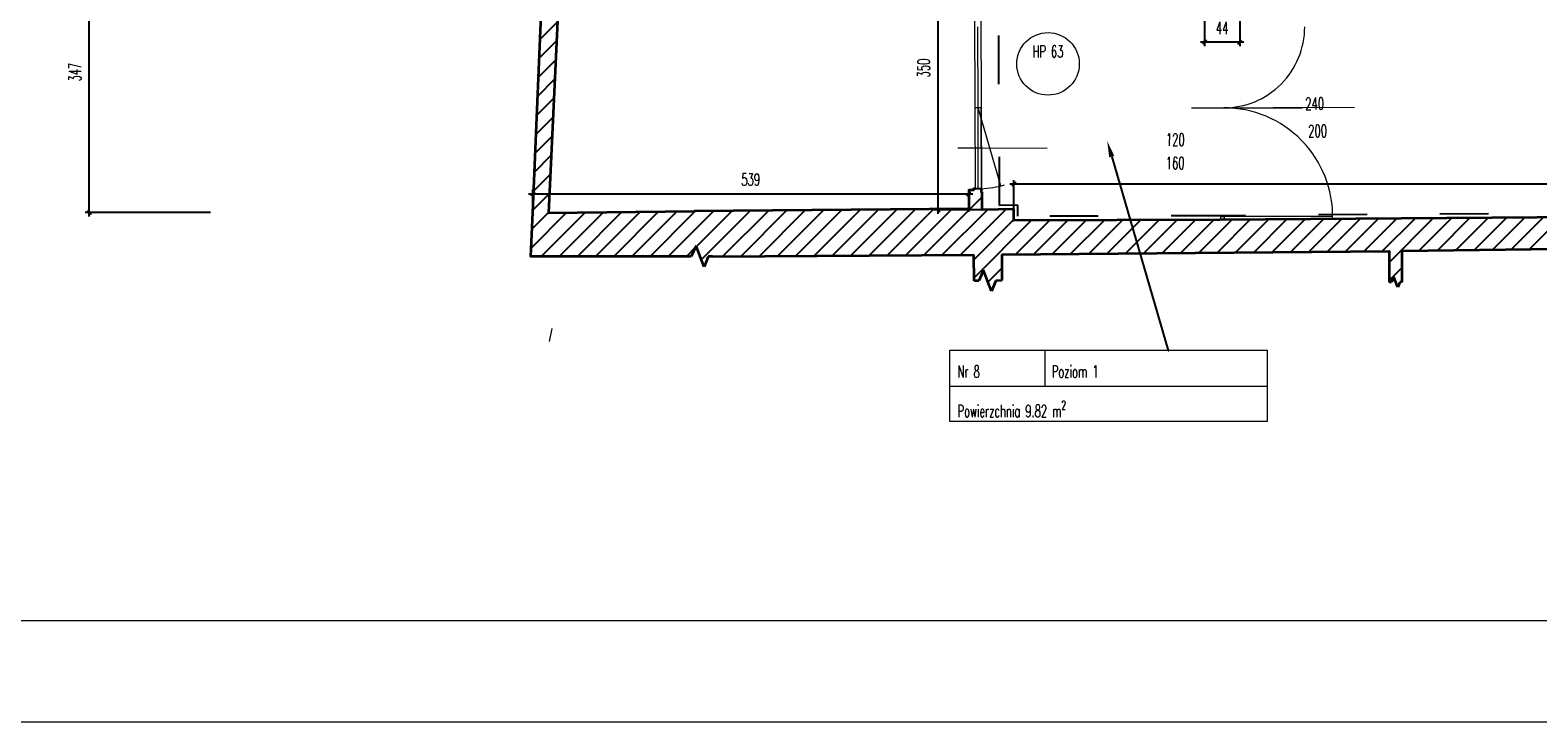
# Model space of a CAD drawing. Header units: millimetres. Extents: x 19887 to 192597, y -14203 to 39042.
# Tile 226 of 256: x 77099 to 78962, y -11810 to -10956. Entities that reach past the tile are written whole.
import ezdxf
from ezdxf import colors
from ezdxf.entities.mleader import LeaderData, LeaderLine
from ezdxf.math import Vec2, Vec3

# ---------------------------------------------------------------- set-up
doc = ezdxf.new("R2010")
doc.units = ezdxf.units.MM
doc.linetypes.add('ACAD_ISO03W100', pattern=[30, 12, -18])
doc.layers.get('Defpoints').update_dxf_attribs({"color": 4})
for name, color, linetype, lineweight in [('Basen_rzut_poziom_1_obrys', 252, 'Continuous', 35), ('Drzwi', 2, 'Continuous', 5), ('Okna', 252, 'Continuous', 5), ('Schody', 252, 'Continuous', 5), ('Tabela', 1, 'Continuous', 0)]:
    doc.layers.add(name, color=color, linetype=linetype, lineweight=lineweight)
for name, color, linetype in [('Opis', 252, 'Continuous'), ('Sufit podwieszany', 252, 'Continuous'), ('Wymiarowanie', 3, 'Continuous'), ('Wypełnienie', 252, 'Continuous')]:
    doc.layers.add(name, color=color, linetype=linetype)
doc.styles.add('ROMANS', font='romans.shx', dxfattribs={"width": 0.6})
doc.styles.get("Standard").update_dxf_attribs({"font": 'arial.ttf'})
doc.dimstyles.new('000001FB70622F18', dxfattribs={"dimtxt": 20, "dimasz": 5, "dimexe": 5, "dimexo": 1, "dimgap": 20, "dimtad": 1, "dimtoh": 1, "dimdec": 0, "dimtxsty": 'Standard', "dimblk": 'OBLIQUE', "dimcen": 0, "dimdle": 5, "dimclrd": 252, "dimclre": 252, "dimclrt": 252, "dimadec": 0, "dimazin": 0, "dimtfac": 1, "dimtdec": 0, "dimtmove": 0, "dimatfit": 3, "dimldrblk": 'OBLIQUE', "dimfxl": 150, "dimfxlon": 1, "dimlwd": 25, "dimlwe": 25, "dimarcsym": 1})
pattern_1 = [(45, (3252.028, -2175.285), (-11.22532, 11.22532), [])]

# ---------------------------------------------------------------- blocks, each defined once
blk = doc.blocks.new('_Oblique')
at = {"color": 0, "linetype": 'ByBlock', "lineweight": -2}
blk.add_line((-0.5, -0.5), (0.5, 0.5), dxfattribs=at)
blk = doc.blocks.new('*D932')
at = {"layer": 'Defpoints', "color": 0}
for p in [(-170.6, -6386.2), (1315.6, -6425.8), (-170.6, -6431)]:
    blk.add_point(p, dxfattribs=at)
at = {"layer": 'Wymiarowanie', "color": 252, "linetype": 'Continuous', "lineweight": 25}
for p, q in [((1320.6, -6386.2), (-175.6, -6386.2)), ((-170.6, -6430), (-170.6, -6381.2)), ((1315.6, -6424.8), (1315.6, -6381.2))]:
    blk.add_line(p, q, dxfattribs=at)
at = {"layer": 'Wymiarowanie', "color": 252, "linetype": 'ByBlock', "lineweight": 25, "xscale": 5, "yscale": 5, "zscale": 5, "rotation": 180}
blk.add_blockref('_Oblique', (-170.6, -6386.2), dxfattribs=at)
at = {"layer": 'Wymiarowanie', "color": 252, "linetype": 'ByBlock', "lineweight": 25, "xscale": 5, "yscale": 5, "zscale": 5}
blk.add_blockref('_Oblique', (1315.6, -6386.2), dxfattribs=at)
at = {"layer": 'Wymiarowanie', "color": 252, "insert": (572.5, -6368.7), "char_height": 15, "attachment_point": 5, "style": 'ROMANS'}
blk.add_mtext('1486', dxfattribs=at)
blk = doc.blocks.new('*D935')
at = {"layer": 'Defpoints', "color": 0}
for p in [(-211.8, -6067.9), (-264.5, -6418), (-209.7, -6418)]:
    blk.add_point(p, dxfattribs=at)
at = {"layer": 'Wymiarowanie', "color": 252, "linetype": 'Continuous', "lineweight": 25}
for p, q in [((-212.8, -6067.9), (-269.5, -6067.9)), ((-264.5, -6062.9), (-264.5, -6423)), ((-210.7, -6418), (-269.5, -6418))]:
    blk.add_line(p, q, dxfattribs=at)
at = {"layer": 'Wymiarowanie', "color": 252, "linetype": 'ByBlock', "lineweight": 25, "xscale": 5, "yscale": 5, "zscale": 5}
for p, rotation in [((-264.5, -6067.9), 90.00000000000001), ((-264.5, -6418), 270)]:
    blk.add_blockref('_Oblique', p, dxfattribs=dict(at, rotation=rotation))
at = {"layer": 'Wymiarowanie', "color": 252, "insert": (-282, -6242.9), "char_height": 15, "attachment_point": 5, "rotation": 90, "style": 'ROMANS'}
blk.add_mtext('350', dxfattribs=at)
blk = doc.blocks.new('*D958')
at = {"layer": 'Defpoints', "color": 0}
for p in [(64.9, -6172.3), (108.5, -6178.4), (64.9, -6211)]:
    blk.add_point(p, dxfattribs=at)
at = {"layer": 'Wymiarowanie', "color": 252, "linetype": 'Continuous', "lineweight": 25}
for p, q in [((64.9, -6173.3), (64.9, -6216)), ((108.5, -6179.4), (108.5, -6216)), ((113.5, -6211), (59.9, -6211))]:
    blk.add_line(p, q, dxfattribs=at)
at = {"layer": 'Wymiarowanie', "color": 252, "linetype": 'ByBlock', "lineweight": 25, "xscale": 5, "yscale": 5, "zscale": 5, "rotation": 180}
blk.add_blockref('_Oblique', (64.9, -6211), dxfattribs=at)
at = {"layer": 'Wymiarowanie', "color": 252, "linetype": 'ByBlock', "lineweight": 25, "xscale": 5, "yscale": 5, "zscale": 5}
blk.add_blockref('_Oblique', (108.5, -6211), dxfattribs=at)
at = {"layer": 'Wymiarowanie', "color": 252, "insert": (86.7, -6193.5), "char_height": 15, "attachment_point": 5, "style": 'ROMANS'}
blk.add_mtext('44', dxfattribs=at)
blk = doc.blocks.new('*D960')
at = {"layer": 'Defpoints', "color": 0}
for p in [(-226.3, -6398.1), (-765.1, -6421.3), (-226.3, -6421.3)]:
    blk.add_point(p, dxfattribs=at)
at = {"layer": 'Wymiarowanie', "color": 252, "linetype": 'Continuous', "lineweight": 25}
for p, q in [((-770.1, -6398.1), (-221.3, -6398.1)), ((-765.1, -6420.3), (-765.1, -6393.1)), ((-226.3, -6420.3), (-226.3, -6393.1))]:
    blk.add_line(p, q, dxfattribs=at)
at = {"layer": 'Wymiarowanie', "color": 252, "linetype": 'ByBlock', "lineweight": 25, "xscale": 5, "yscale": 5, "zscale": 5, "rotation": 180}
blk.add_blockref('_Oblique', (-765.1, -6398.1), dxfattribs=at)
at = {"layer": 'Wymiarowanie', "color": 252, "linetype": 'ByBlock', "lineweight": 25, "xscale": 5, "yscale": 5, "zscale": 5}
blk.add_blockref('_Oblique', (-226.3, -6398.1), dxfattribs=at)
at = {"layer": 'Wymiarowanie', "color": 252, "insert": (-495.7, -6380.6), "char_height": 15, "attachment_point": 5, "style": 'ROMANS'}
blk.add_mtext('539', dxfattribs=at)
blk = doc.blocks.new('*D959')
at = {"layer": 'Defpoints', "color": 0}
for p in [(-1313, -6074.7), (-749.9, -6074.7), (-765.1, -6421.3)]:
    blk.add_point(p, dxfattribs=at)
at = {"layer": 'Wymiarowanie', "color": 252, "linetype": 'Continuous', "lineweight": 25}
for p, q in [((-1313, -6426.3), (-1313, -6069.7)), ((-1163, -6074.7), (-1318, -6074.7)), ((-1163, -6421.3), (-1318, -6421.3))]:
    blk.add_line(p, q, dxfattribs=at)
at = {"layer": 'Wymiarowanie', "color": 252, "linetype": 'ByBlock', "lineweight": 25, "xscale": 5, "yscale": 5, "zscale": 5}
for p, rotation in [((-1313, -6074.7), 90.00000000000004), ((-1313, -6421.3), 270.0000000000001)]:
    blk.add_blockref('_Oblique', p, dxfattribs=dict(at, rotation=rotation))
at = {"layer": 'Wymiarowanie', "color": 252, "insert": (-1330.5, -6248), "char_height": 15, "attachment_point": 5, "rotation": 90, "style": 'ROMANS'}
blk.add_mtext('347', dxfattribs=at)
blk = doc.blocks.new('G$CF5E15B28')
at = {"layer": 'Wypełnienie'}
h = blk.add_hatch(dxfattribs=at)
h.set_pattern_fill('ANSI31', color=253, scale=5, angle=90)
h.set_pattern_definition(pattern_1)
h.paths.add_polyline_path([(1315.6, -6425.8), (1315.6, -6421.3), (83.7, -6430.3), (-170.6, -6431), (-170.6, -6417.4), (-209.7, -6418), (-209.7, -6396.4), (-210.8, -6396.4), (-210.8, -6392), (-220.5, -6392), (-220.5, -6393.7), (-226.3, -6393.7), (-226.3, -6417), (-554.5, -6419.4), (-565.6, -6419.5), (-574.8, -6475.5), (-569.1, -6475.5), (-563.1, -6462.5), (-558.1, -6475.5), (-553.1, -6488.5), (-548.1, -6475.5), (-543.1, -6475.5), (-219.9, -6473.5), (-219.8, -6505.6), (-214.1, -6505.6), (-208.1, -6492.6), (-203.1, -6505.6), (-198.1, -6518.6), (-193.1, -6505.6), (-185.6, -6505.2), (-185.7, -6473.2), (292.8, -6469.2), (293, -6507.3), (295.7, -6507.3), (298.7, -6500.9), (301.1, -6507.3), (303.6, -6513.6), (306, -6507.3), (309.2, -6507.1), (309.2, -6469.1), (787.3, -6462.7), (787.3, -6507.3), (789.2, -6507.3), (792.1, -6500.9), (794.6, -6507.3), (797, -6513.6), (799.5, -6507.3), (802.6, -6507.1), (802.6, -6461.9), (1315.6, -6459.9)])
h.paths.add_polyline_path([(1592, -6423.6), (1496.3, -6423.6), (1496.3, -6444.3), (1483.9, -6444.3), (1483.9, -6456), (1438.3, -6456), (1438.3, -6451.3), (1392.8, -6451.3), (1392.8, -6445.2), (1383, -6445.2), (1383, -6425.8), (1315.6, -6425.8), (1315.6, -6459.9), (1348.9, -6459.9), (1348.9, -6479.3), (1358.7, -6479.3), (1358.7, -6485.5), (1404.2, -6485.5), (1404.2, -6490.1), (1510.2, -6490.1), (1510.1, -6525.5), (1515.8, -6525.5), (1521.7, -6512.5), (1526.7, -6525.5), (1531.7, -6538.5), (1536.7, -6525.5), (1544.3, -6525.1), (1544.3, -6473), (1561.8, -6473), (1561.8, -6455.9), (1592, -6457)])
h.paths.add_polyline_path([(-724.6, -5974), (-634.7, -5772.6), (-642.5, -5762.3), (-646.6, -5753.4), (-748.5, -5969.9), (-748.5, -6044.9), (-753.7, -6157), (-765.1, -6421.3), (-745.4, -6421.7)])
h.paths.add_polyline_path([(108.9, -4624), (80.7, -4624), (81.6, -4637.3), (-190.7, -4637.9), (-190.7, -4625.2), (-247.7, -4625.2), (-247.7, -4632.7), (-384.6, -4630.4), (-381.8, -4456.7), (-409.3, -4456.7), (-408.3, -4356), (-380.3, -4356.4), (-374.8, -3966), (-403.4, -3966), (-402, -3864.7), (-374.3, -3865.4), (-368, -3433.4), (-397.8, -3433.7), (-397.3, -3383.2), (-413.3, -3383), (-413.9, -3449.9), (-384.3, -3449.6), (-390, -3849), (-417.7, -3848.3), (-419.6, -3982), (-391, -3982), (-396.1, -4340.2), (-424.1, -4339.8), (-425.4, -4472.6), (-398, -4472.7), (-400.2, -4658.2), (-400.4, -4668.2), (-400.4, -4674.2), (-240.5, -4673.1), (-240.5, -4687.8), (-232.4, -4687.8), (-232.4, -4689.7), (-212.4, -4689.7), (-212.4, -4685.8), (-210.5, -4685.8), (-210.5, -4664.4), (108.9, -4664.4)])
h = blk.add_hatch(dxfattribs=at)
h.set_pattern_fill('ANSI31', color=253, scale=5, angle=90)
h.set_pattern_definition(pattern_1)
h.paths.add_polyline_path([(-565.6, -6419.5), (-745.4, -6421.7), (-765.1, -6421.3), (-767.4, -6475.5), (-574.8, -6475.5)])
at = {"layer": 'Basen_rzut_poziom_1_obrys', "color": 253, "elevation": 0}
for points in [[(-765.1, -6421.3), (-753.7, -6157), (-748.5, -6044.9), (-748.5, -5969.9), (-646.6, -5753.4)], [(-634.7, -5772.6), (-724.6, -5974), (-745.4, -6421.7), (-745.4, -6421.7)], [(-218.3, -6392), (-220.5, -6392), (-220.5, -6393.7), (-226.3, -6393.7), (-226.3, -6417), (-565.6, -6419.5)], [(-209.7, -6396.4), (-210.8, -6396.4), (-210.8, -6392), (-210.8, -6392), (-210.8, -6392)], [(83.7, -6430.3), (-170.6, -6431), (-170.6, -6417.4), (-209.7, -6418), (-209.7, -6396.4)], [(-574.8, -6475.5), (-767.4, -6475.5), (-765.1, -6421.3)], [(-767.4, -6475.5), (-765.1, -6421.3)], [(-745.4, -6421.7), (-565.6, -6419.5)], [(1315.6, -6421.3), (83.7, -6430.3)], [(-563.1, -6462.5), (-569.1, -6475.5)], [(-558.1, -6475.5), (-563.1, -6462.5)], [(787.3, -6462.7), (309.2, -6469.1)], [(-569.1, -6475.5), (-574.8, -6475.5)], [(-553.1, -6488.5), (-558.1, -6475.5)], [(-548.1, -6475.5), (-553.1, -6488.5)], [(-543.1, -6475.5), (-548.1, -6475.5)], [(-543.1, -6475.5), (-548.1, -6475.5)], [(-543.1, -6475.5), (-219.9, -6473.5)], [(-219.8, -6505.6), (-219.9, -6473.5)], [(-185.7, -6473.2), (292.8, -6469.2), (293, -6507.3)], [(-185.7, -6473.2), (-185.6, -6505.2)], [(309.2, -6507.1), (309.2, -6469.1)], [(-208.1, -6492.6), (-214.1, -6505.6)], [(-203.1, -6505.6), (-208.1, -6492.6)], [(-214.1, -6505.6), (-219.7, -6505.6)], [(-198.1, -6518.6), (-203.1, -6505.6)], [(-193.1, -6505.6), (-198.1, -6518.6)], [(-185.6, -6505.2), (-193.1, -6505.6)], [(-185.6, -6505.2), (-193.1, -6505.6)], [(295.7, -6507.3), (293, -6507.3)], [(298.7, -6500.9), (295.7, -6507.3)], [(301.1, -6507.3), (298.7, -6500.9)], [(303.6, -6513.6), (301.1, -6507.3)], [(306, -6507.3), (303.6, -6513.6)], [(309.2, -6507.1), (306, -6507.3)], [(309.2, -6507.1), (306, -6507.3)]]:
    blk.add_lwpolyline(points, dxfattribs=at)
at = {"layer": 'Drzwi', "color": 253, "elevation": 0}
for points in [[(48.9, -6292.1), (250.2, -6291.1)], [(48.9, -6292.1), (186, -6292.1)], [(223.2, -6426.1), (89, -6426.3)]]:
    blk.add_lwpolyline(points, dxfattribs=at)
blk.add_lwpolyline([(85, -6426.3), (89, -6426.3), (89, -6430.3), (85, -6430.3)], close=True, dxfattribs=at)
at = {"layer": 'Drzwi', "color": 253}
for centre, radius, start, end in [((88.7, -6192.1, 0), 100, 269.9139, 0.0525), ((89, -6426.3, 0), 134.2, 358.7215, 90.0953)]:
    blk.add_arc(centre, radius, start, end, dxfattribs=at)
at = {"layer": 'Okna', "color": 253, "elevation": 0}
for points in [[(-219.5, -6075.1), (-218.3, -6392)], [(-212, -6075.1), (-210.8, -6392)], [(-214.9, -6292), (-215.1, -6192)], [(-210.8, -6392), (-211.2, -6292), (-218.7, -6292)], [(-214.6, -6392), (-214.9, -6292)], [(-186.8, -6388.5), (-214.9, -6292)], [(-209.7, -6342), (-239.7, -6342)], [(-209.7, -6342), (-129.5, -6341.4)]]:
    blk.add_lwpolyline(points, dxfattribs=at)
at = {"layer": 'Okna', "color": 253}
blk.add_circle((-128.4, -6237.8, 0), 38.6, dxfattribs=at)
blk.add_arc((-218.4, -6256.3, 0), 135.9, 273.2, 285.3691, dxfattribs=at)
at = {"layer": 'Opis', "color": 253, "elevation": 0}
for points in [[(-210.8, -6392), (-218.3, -6392)], [(-214.6, -6392), (-218.3, -6392)]]:
    blk.add_lwpolyline(points, dxfattribs=at)
at = {"layer": 'Schody', "color": 253}
blk.add_line((-741.6, -6564.6, 0), (-744.9, -6580.8, 0), dxfattribs=at)
at = {"layer": 'Sufit podwieszany', "color": 253, "linetype": 'ACAD_ISO03W100', "ltscale": 5, "elevation": 0}
for points in [[(-188.3, -6412.7), (-190.2, -6029.4), (-190.2, -6029.4)], [(83.7, -6425.3), (-165.6, -6426), (-165.6, -6412.3), (-188.3, -6412.7), (-188.3, -6412.7)], [(1315.6, -6416.3), (83.6, -6425.3)]]:
    blk.add_lwpolyline(points, dxfattribs=at)
at = {"layer": 'Tabela', "color": 253, "elevation": 0}
blk.add_lwpolyline([(-249.9, -6591.5), (142.1, -6591.5), (142.1, -6679.6), (-249.9, -6679.6)], close=True, dxfattribs=at)
for points in [[(-132.3, -6591.5), (-132.3, -6635.6)], [(-249.9, -6635.6), (142.1, -6635.6)]]:
    blk.add_lwpolyline(points, dxfattribs=at)
at = {"layer": 'Drzwi', "color": 253, "char_height": 15, "width": 190.296, "attachment_point": 7, "rotation": 0.6985, "style": 'ROMANS'}
for s, insert in [('240', (189.5, -6294.5, 0)), ('200', (193.1, -6328.4, 0))]:
    blk.add_mtext(s, dxfattribs=dict(at, insert=insert))
at = {"layer": 'Okna', "color": 253, "insert": (-147.6, -6215, 0), "char_height": 15, "width": 157.291, "attachment_point": 1, "style": 'ROMANS'}
blk.add_mtext('HP 63', dxfattribs=at)
at = {"layer": 'Okna', "color": 253, "char_height": 15, "width": 190.296, "attachment_point": 3, "rotation": 359.6145, "style": 'ROMANS'}
for s, insert in [('120', (40.4, -6324, 0)), ('160', (40.3, -6352.9, 0))]:
    blk.add_mtext(s, dxfattribs=dict(at, insert=insert))
at = {"layer": 'Tabela', "color": 253, "char_height": 15, "width": 61580.813, "attachment_point": 1, "style": 'ROMANS'}
for s, insert in [('Nr 8', (-240.2, -6610.2, 0)), ('Poziom 1', (-123.8, -6610.2, 0)), ('\\A1;Powierzchnia 9.82 m{\\H0.7x;\\S2^ ;}', (-240.2, -6653.9, 0))]:
    blk.add_mtext(s, dxfattribs=dict(at, insert=insert))
at = {"layer": 'Wymiarowanie', "color": 253}
for base, p1, p2, angle, override, picture, middle in [((-1313, -6074.7, 0), (-765.1, -6421.3, 0), (-749.9, -6074.7, 0), 90, {"dimtxt": 15, "dimgap": 10, "dimtxsty": 'ROMANS'}, '*D959', (-1330.5, -6248, 0)), ((-264.5, -6418, 0), (-211.8, -6067.9, 0), (-209.7, -6418, 0), 90, {"dimtxt": 15, "dimgap": 10, "dimtxsty": 'ROMANS'}, '*D935', (-282, -6242.9, 0)), ((64.9, -6211, 0), (108.5, -6178.4, 0), (64.9, -6172.3, 0), 0, {"dimtxt": 15, "dimgap": 10, "dimtxsty": 'ROMANS'}, '*D958', (86.7, -6193.5, 0)), ((-170.6, -6386.2, 0), (1315.6, -6425.8, 0), (-170.6, -6431, 0), 0, {"dimtxt": 15, "dimgap": 10, "dimtxsty": 'ROMANS', "dimtmove": 1}, '*D932', (572.5, -6368.7, 0))]:
    dim = blk.add_linear_dim(base=base, p1=p1, p2=p2, angle=angle, dimstyle='000001FB70622F18', override=override, dxfattribs=at)
    dim.commit()
    dim.dimension.update_dxf_attribs({"geometry": picture, "text_midpoint": middle})
dim = blk.add_aligned_dim(p1=(-765.1, -6421.3, 0), p2=(-226.3, -6421.3, 0), distance=23.2, dimstyle='000001FB70622F18', override={"dimtxt": 15, "dimgap": 10, "dimtxsty": 'ROMANS'}, dxfattribs=at)
dim.commit()
dim.dimension.update_dxf_attribs({"geometry": '*D960', "text_midpoint": (-495.7, -6380.6, 0)})
at = {"layer": 'Schody', "color": 253}
ml = blk.add_multileader_mtext('Standard', dxfattribs=at)
ml.set_content('', color=253)
ml.set_leader_properties()
ml.build(insert=Vec2(0, 0))
ml.multileader.update_dxf_attribs({"text_top_attachment_type": 0, "text_bottom_attachment_type": 0, "dogleg_length": 0.8, "arrow_head_size": 20})
ctx = ml.context
ctx.base_point, ctx.char_height, ctx.arrow_head_size, ctx.landing_gap_size, ctx.plane_origin, ctx.plane_x_axis, ctx.plane_y_axis = Vec3(20.7, -6591.7, 0), 0.4, 20, 0.2, Vec3(379.5, -6607.5, 0), Vec3(1, 0, 0), Vec3(0, 1, 0)
ctx.attachment_type = 2
notes = []
notes.append((ctx, [(1, (1, 1, 0), (19.9, -6591.7, 0), (1, 0, 0), 0.8, [(0, [(-55.3, -6333.2, 0)], 256, [])])]))
ctx.mtext.insert, ctx.mtext.text_direction, ctx.mtext.flow_direction = Vec3(20.9, -6591.7, 0), Vec3(1, 0, 0), 5
for ctx, leaders in notes:
    for number, flags, end, landing, length, lines in leaders:
        leader = LeaderData()
        leader.index, (leader.has_last_leader_line, leader.has_dogleg_vector, leader.attachment_direction) = number, flags
        leader.last_leader_point, leader.dogleg_vector, leader.dogleg_length = Vec3(end), Vec3(landing), length
        for number, points, colour, breaks in lines:
            line = LeaderLine()
            line.index, line.vertices, line.color, line.breaks = number, Vec3.list(points), colors.encode_raw_color(colour), breaks
            leader.lines.append(line)
        ctx.leaders.append(leader)

msp = doc.modelspace()

# ---------------------------------------------------------------- linework, layer by layer
at = {"layer": 'Tabela'}
for points in [[(75465, -11810.4), (85965, -11810.4), (85965, -4385.4), (75465, -4385.4)], [(75965, -11685.4), (85840, -11685.4), (85840, -4510.4), (75965, -4510.4)]]:
    msp.add_lwpolyline(points, close=True, dxfattribs=at)

# ---------------------------------------------------------------- block references
msp.add_blockref('G$CF5E15B28', (78485.2, -4760.2, 0))

doc.saveas('drawing.dxf')
